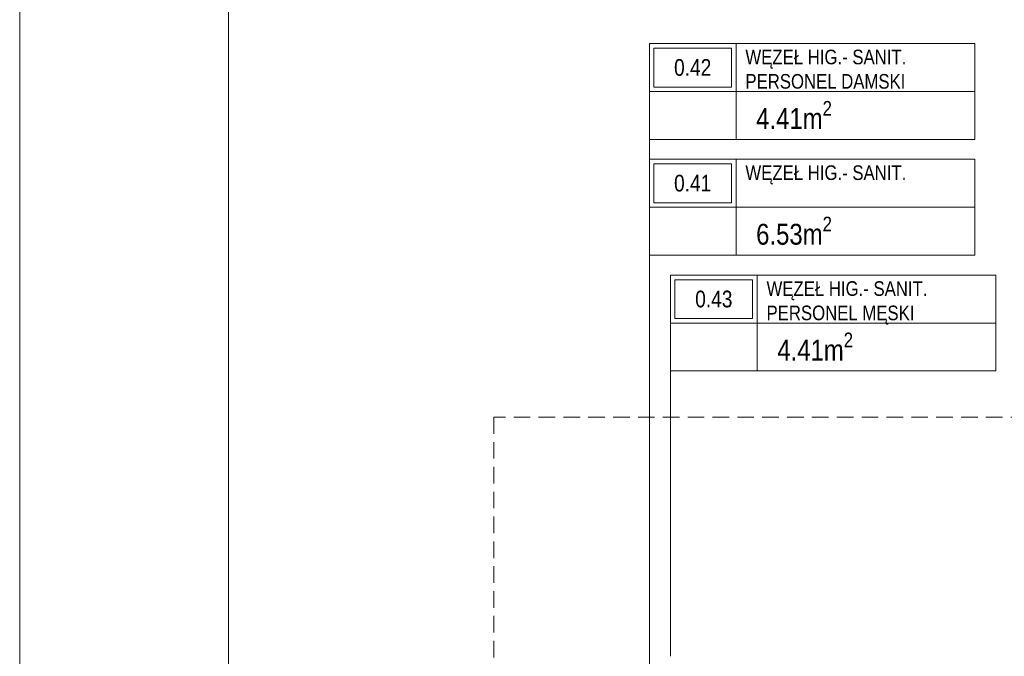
# Model space of a CAD drawing. Header units: millimetres. Extents: x -9409 to -3369, y -15007 to -6597.
# Tile 37 of 132: x -9409 to -8466, y -11398 to -10788. Entities that reach past the tile are written whole.
import ezdxf

# ---------------------------------------------------------------- set-up
doc = ezdxf.new("R2010")
doc.units = ezdxf.units.MM
doc.linetypes.add('ACAD_ISO02W100', pattern=[15, 12, -3])
doc.linetypes.add('CACHE2', pattern=[4.7625, 3.175, -1.5875])
for name, color, linetype, lineweight in [('A-AREA-____-IDEN', 81, 'Continuous', 5), ('SQ_HATCH', 140, 'Continuous', 13), ('SQ_ISTN.Ściany', 140, 'Continuous', 35), ('SQ_Opisy', 7, 'Continuous', 18), ('SQ_PROJ.Ściany', 7, 'Continuous', 35), ('SQ_ZAKRES_OPRACOWANIA', 7, 'ACAD_ISO02W100', 20)]:
    doc.layers.add(name, color=color, linetype=linetype, lineweight=lineweight)
doc.styles.add('Arial Narrow_2', font='ARIALN.TTF', dxfattribs={"height": 20})
doc.styles.get("Standard").update_dxf_attribs({"font": 'arial.ttf'})

# ---------------------------------------------------------------- blocks, each defined once
blk = doc.blocks.new('ET_pom_prokocim 1_200 - SZEROKA --4287470-__- 0_00 parter')
at = {"layer": 'A-AREA-____-IDEN'}
blk.add_line((2.943, 0.629), (2.943, -1.377), dxfattribs=at)
blk.add_wipeout([(-3.629, 2.634), (10, 2.634), (10, -1.377), (-3.629, -1.377)])
for p, q in [((-3.629, -1.377), (-3.629, 2.634)), ((-3.629, 2.634), (10, 2.634)), ((0, 0.629), (0, 2.634)), ((10, 2.634), (10, -1.377)), ((-3.629, 0.629), (0, 0.629)), ((0, 0.629), (0, -1.377)), ((10, 0.629), (0, 0.629)), ((10, -1.377), (-3.629, -1.377))]:
    blk.add_line(p, q, dxfattribs=at)
blk.add_lwpolyline([(-3.441, 0.817), (-0.188, 0.817), (-0.188, 2.446), (-3.441, 2.446)], close=True, dxfattribs=at)
blk = doc.blocks.new('stan projektowany')
at = {"layer": 'SQ_HATCH'}
h = blk.add_hatch(dxfattribs=at)
h.set_pattern_fill('ANGLE')
h.set_pattern_definition([(0, (-10464.962, 6233.929), (0, 6.985), [5.08, -1.905]), (90, (-10464.962, 6233.929), (-6.985, 4e-16), [5.08, -1.905])])
h.paths.add_polyline_path([(-15233.14, 8198.65), (-15198.14, 8198.65), (-15176.65, 8198.65), (-15176.65, 8216.15), (-15144.65, 8216.15), (-15144.65, 8147.15), (-15144.65, 7886.15), (-15144.65, 7837.15), (-15144.65, 7734.77), (-15104.65, 7734.77), (-15104.65, 10535.59), (-15737.65, 10535.59), (-15737.65, 10615.59), (-15789.65, 10615.59), (-16075.65, 10615.59), (-16075.65, 9587.27), (-16120.11, 9587.27), (-16120.11, 9436.61), (-16071.65, 9436.61), (-16071.65, 9307.59), (-16259.65, 9307.59), (-16259.65, 8898.65), (-16704.65, 8898.65), (-16704.65, 7768.15), (-16704.65, 7751.82), (-16685.57, 7751.82), (-16685.57, 7130.61), (-16718.15, 7131.63), (-16718.15, 7178.15), (-16999.65, 7178.15), (-16999.65, 7808.15), (-19394.65, 7808.15), (-19394.65, 6211.23), (-19462.48, 6211.23), (-19462.48, 5925.46), (-18509.26, 5925.46), (-18509.26, 6211.23), (-17103.03, 6223.02), (-17103.03, 5881.49), (-15104.65, 5873.27), (-15104.65, 7734.77), (-15144.65, 7734.77), (-15144.65, 7707.15), (-15176.65, 7707.15), (-15176.65, 7706.65), (-15176.65, 7706.65), (-15259.89, 7706.65), (-15259.87, 7706.75), (-15259.87, 7707.15), (-15292.71, 7707.15), (-15292.71, 7696.65), (-15292.7, 7696.65), (-15292.71, 7706.65), (-15297.71, 7706.65), (-15297.7, 7699.45, 0.414214), (-15297.4, 7699.15), (-15296.5, 7699.15, -0.414214), (-15296.2, 7698.85), (-15296.2, 7696.95, 0.527766), (-15295.86, 7696.59, -0.450501), (-15295.27, 7696.07, -0.414104), (-15295.79, 7695.54), (-15295.07, 7695.5), (-15295.79, 7695.54, -0.414323), (-15296.32, 7696.07, -0.409171), (-15295.87, 7696.65, -0.450389), (-15296.2, 7696.95), (-15296.2, 7698.85, 0.414214), (-15296.5, 7699.15), (-15297.4, 7699.15, -0.414214), (-15297.7, 7699.45), (-15297.71, 7706.65), (-15292.71, 7706.65), (-15292.71, 7707.15), (-15259.87, 7707.15), (-15259.87, 7734.77), (-15473.3, 7734.77), (-15473.3, 7771.14, -0.414214), (-15477.3, 7775.14, -1), (-15469.3, 7775.14, -0.414214), (-15473.3, 7771.14), (-15473.3, 7749.3), (-15457.7, 7749.3), (-15457.7, 7760.15), (-15457.96, 7760.19), (-15457.96, 7773.87), (-15457.96, 7787.54), (-15457.7, 7799.3), (-15457.7, 7787.58), (-15431.62, 7791.36, -0.038172), (-15427.99, 7791.64, -0.032853), (-15424.84, 7791.44, -0.057631), (-15419.72, 7790.17, -0.057695), (-15415.53, 7788.02, -0.068919), (-15411.87, 7784.77, -0.070278), (-15409.44, 7780.92, -0.066142), (-15408.18, 7776.69, -0.045653), (-15407.94, 7773.2, -0.032968), (-15408.15, 7770.68, -0.068737), (-15409.44, 7766.28, -0.070278), (-15411.87, 7762.43, -0.068919), (-15415.53, 7759.18, -0.057695), (-15419.72, 7757.03, -0.057631), (-15424.84, 7755.76, -0.032853), (-15427.99, 7755.56, -0.033182), (-15431.15, 7755.77), (-15457.7, 7760.15), (-15457.7, 7749.3), (-15473.3, 7749.3), (-15473.3, 7734.77), (-15259.87, 7734.77), (-15259.87, 7837.15), (-15259.9, 7837.15), (-15259.87, 7837.13), (-15176.65, 7837.15), (-15176.65, 7734.77), (-15144.65, 7734.77), (-15144.65, 7837.15), (-15144.65, 7886.15), (-15176.65, 7886.15), (-15176.65, 8147.15), (-15176.65, 8163.65), (-15198.14, 8163.65), (-15233.14, 8163.65)])
at = {"layer": 'SQ_ZAKRES_OPRACOWANIA', "linetype": 'CACHE2', "ltscale": 5}
blk.add_lwpolyline([(-14814.65, 11777.98), (-15737.15, 11777.98), (-15737.15, 11735.45), (-15837.15, 11820.51), (-15837.15, 11777.98), (-17204.52, 11777.98), (-17204.52, 11035.85), (-17161.99, 11035.85), (-17247.05, 10935.85), (-17204.52, 10935.85), (-17204.52, 9500.92), (-17161.99, 9500.92), (-17247.05, 9400.92), (-17204.52, 9400.92), (-17204.52, 8139.94), (-18379.79, 8139.94), (-18379.79, 8097.41), (-18479.79, 8182.47), (-18479.79, 8139.94), (-19419.64, 8139.94), (-19419.64, 5920.99)], dxfattribs=at)

msp = doc.modelspace()

# ---------------------------------------------------------------- block references
at = {"layer": 'A-AREA-____-IDEN', "lineweight": 18, "xscale": 22.88, "yscale": 22.88, "zscale": 22.88}
for p in [(-8722.62, -10870.84), (-8702.36, -11092.77)]:
    msp.add_blockref('ET_pom_prokocim 1_200 - SZEROKA --4287470-__- 0_00 parter', p, dxfattribs=at)

# ---------------------------------------------------------------- next in the draw order: hatches: boundary and pattern name
at = {"layer": 'SQ_HATCH'}
h = msp.add_hatch(dxfattribs=at)
h.set_pattern_fill('ANGLE')
h.set_pattern_definition([(0, (0, -13074.651), (0, 6.985), [5.08, -1.905]), (90, (0, -13074.651), (-6.985, 4e-16), [5.08, -1.905])])
h.paths.add_polyline_path([(-4768.17, -11109.93), (-4733.17, -11109.93), (-4711.69, -11109.93), (-4711.69, -11092.43), (-4679.69, -11092.43), (-4679.69, -11161.43), (-4679.69, -11422.43), (-4679.69, -11471.43), (-4679.69, -11573.81), (-4639.69, -11573.81), (-4639.69, -8772.99), (-5272.69, -8772.99), (-5272.69, -8692.99), (-5324.69, -8692.99), (-5610.69, -8692.99), (-5610.69, -9721.31), (-5655.15, -9721.31), (-5655.15, -9871.97), (-5606.69, -9871.97), (-5606.69, -10000.99), (-5794.69, -10000.99), (-5794.69, -10409.93), (-6239.69, -10409.93), (-6239.69, -11540.43), (-6239.69, -11556.76), (-6220.6, -11556.76), (-6220.6, -12177.97), (-6253.19, -12176.95), (-6253.19, -12130.43), (-6534.69, -12130.43), (-6534.69, -11500.43), (-8929.69, -11500.43), (-8929.69, -13097.35), (-8997.52, -13097.35), (-8997.52, -13383.12), (-8044.3, -13383.12), (-8044.3, -13097.35), (-6638.07, -13085.56), (-6638.07, -13427.09), (-4639.69, -13435.31), (-4639.69, -11573.81), (-4679.69, -11573.81), (-4679.69, -11601.43), (-4711.69, -11601.43), (-4711.69, -11601.93), (-4711.69, -11601.93), (-4794.93, -11601.93), (-4794.91, -11601.83), (-4794.91, -11601.43), (-4827.74, -11601.43), (-4827.74, -11611.93), (-4827.74, -11611.93), (-4827.74, -11601.93), (-4832.74, -11601.93), (-4832.74, -11609.13, 0.414214), (-4832.44, -11609.43), (-4831.54, -11609.43, -0.414214), (-4831.24, -11609.73), (-4831.24, -11611.63, 0.527766), (-4830.9, -11611.99, -0.450501), (-4830.3, -11612.51, -0.414104), (-4830.83, -11613.04), (-4830.11, -11613.08), (-4830.83, -11613.04, -0.414323), (-4831.36, -11612.51, -0.409171), (-4830.9, -11611.93, -0.450389), (-4831.24, -11611.63), (-4831.24, -11609.73, 0.414214), (-4831.54, -11609.43), (-4832.44, -11609.43, -0.414214), (-4832.74, -11609.13), (-4832.74, -11601.93), (-4827.74, -11601.93), (-4827.74, -11601.43), (-4794.91, -11601.43), (-4794.91, -11573.81), (-5008.34, -11573.81), (-5008.34, -11537.44, -0.414214), (-5012.34, -11533.44, -1), (-5004.34, -11533.44, -0.414214), (-5008.34, -11537.44), (-5008.34, -11559.28), (-4992.74, -11559.28), (-4992.74, -11548.43), (-4992.99, -11548.39), (-4992.99, -11534.71), (-4992.99, -11521.04), (-4992.74, -11509.28), (-4992.74, -11521), (-4966.66, -11517.22, -0.038172), (-4963.03, -11516.94, -0.032853), (-4959.88, -11517.14, -0.057631), (-4954.76, -11518.41, -0.057695), (-4950.57, -11520.56, -0.068919), (-4946.91, -11523.81, -0.070278), (-4944.47, -11527.66, -0.066142), (-4943.21, -11531.89, -0.045653), (-4942.98, -11535.38, -0.032968), (-4943.19, -11537.9, -0.068737), (-4944.47, -11542.3, -0.070278), (-4946.91, -11546.15, -0.068919), (-4950.57, -11549.4, -0.057695), (-4954.76, -11551.55, -0.057631), (-4959.88, -11552.82, -0.032853), (-4963.03, -11553.02, -0.033182), (-4966.19, -11552.81), (-4992.74, -11548.43), (-4992.74, -11559.28), (-5008.34, -11559.28), (-5008.34, -11573.81), (-4794.91, -11573.81), (-4794.91, -11471.43), (-4794.93, -11471.43), (-4794.91, -11471.45), (-4711.69, -11471.43), (-4711.69, -11573.81), (-4679.69, -11573.81), (-4679.69, -11471.43), (-4679.69, -11422.43), (-4711.69, -11422.43), (-4711.69, -11161.43), (-4711.69, -11144.93), (-4733.17, -11144.93), (-4768.17, -11144.93)])

# ---------------------------------------------------------------- next in the draw order: linework, layer by layer
at = {"layer": 'A-AREA-____-IDEN'}
for p, q in [((-8805.65, -12093.59), (-8805.65, -10902.34)), ((-8785.4, -11397.8), (-8785.4, -11124.27))]:
    msp.add_line(p, q, dxfattribs=at)
at = {"layer": 'SQ_Opisy', "lineweight": 9}
msp.add_lwpolyline([(-9208.91, -14957.5), (-3418.91, -14957.5), (-3418.91, -6647.5), (-9208.91, -6647.5)], close=True, dxfattribs=at)

# ---------------------------------------------------------------- next in the draw order: texts
at = {"layer": 'SQ_Opisy', "color": 7, "lineweight": 13}
for s, insert, char_height, width, attachment_point in [('{\\fArial Narrow|b0|i0|c238|p34;\\C256;WĘZEŁ HIG.- SANIT. PERSONEL DAMSKI}', (-8713.61, -10816.39), 14, 219.7942, 1), ('{\\fArial Narrow|b0|i0|c238|p34;\\C256;0.42}', (-8764.13, -10833.52), 16, 219.5957, 5), ('{\\fArial Narrow|b0|i0|c238|p34;\\C256;WĘZEŁ HIG.- SANIT. PERSONEL MĘSKI}', (-8693.36, -11038.32), 14, 219.7942, 1), ('{\\fArial Narrow|b0|i0|c238|p34;\\C256;0.43}', (-8743.88, -11055.45), 16, 219.5957, 5)]:
    msp.add_mtext(s, dxfattribs=dict(at, insert=insert, char_height=char_height, width=width, attachment_point=attachment_point))
at = {"layer": 'SQ_PROJ.Ściany', "char_height": 20, "attachment_point": 1, "style": 'Arial Narrow_2'}
for insert in [(-8703.32, -10865.59), (-8683.07, -11087.53)]:
    msp.add_mtext('\\A1;4.41m{\\H0.7x;\\S2^ ;}', dxfattribs=dict(at, insert=insert))

# ---------------------------------------------------------------- next in the draw order: block references
at = {"layer": 'A-AREA-____-IDEN', "lineweight": 18, "xscale": 22.88, "yscale": 22.88, "zscale": 22.88}
msp.add_blockref('ET_pom_prokocim 1_200 - SZEROKA --4287470-__- 0_00 parter', (-8722.62, -10981.71), dxfattribs=at)

# ---------------------------------------------------------------- next in the draw order: linework, layer by layer
at = {"layer": 'SQ_Opisy', "color": 7, "lineweight": 9, "true_color": 0xf7f7f7}
msp.add_lwpolyline([(-9408.91, -15007.5), (-3368.91, -15007.5), (-3368.91, -6597.5), (-9408.91, -6597.5)], close=True, dxfattribs=at)

# ---------------------------------------------------------------- next in the draw order: block references
at = {"layer": 'SQ_ISTN.Ściany'}
msp.add_blockref('stan projektowany', (10464.96, -19308.58), dxfattribs=at)

# ---------------------------------------------------------------- next in the draw order: texts
at = {"layer": 'SQ_Opisy', "color": 7, "lineweight": 13}
for s, insert, char_height, width, attachment_point in [('{\\fArial Narrow|b0|i0|c238|p34;\\C256;WĘZEŁ HIG.- SANIT. }', (-8713.61, -10927.26), 14, 219.7942, 1), ('{\\fArial Narrow|b0|i0|c238|p34;\\C256;0.41}', (-8764.13, -10944.39), 16, 219.5957, 5)]:
    msp.add_mtext(s, dxfattribs=dict(at, insert=insert, char_height=char_height, width=width, attachment_point=attachment_point))
at = {"layer": 'SQ_PROJ.Ściany', "insert": (-8703.32, -10976.47), "char_height": 20, "attachment_point": 1, "style": 'Arial Narrow_2'}
msp.add_mtext('\\A1;6.53m{\\H0.7x;\\S2^ ;}', dxfattribs=at)

doc.saveas('drawing.dxf')
